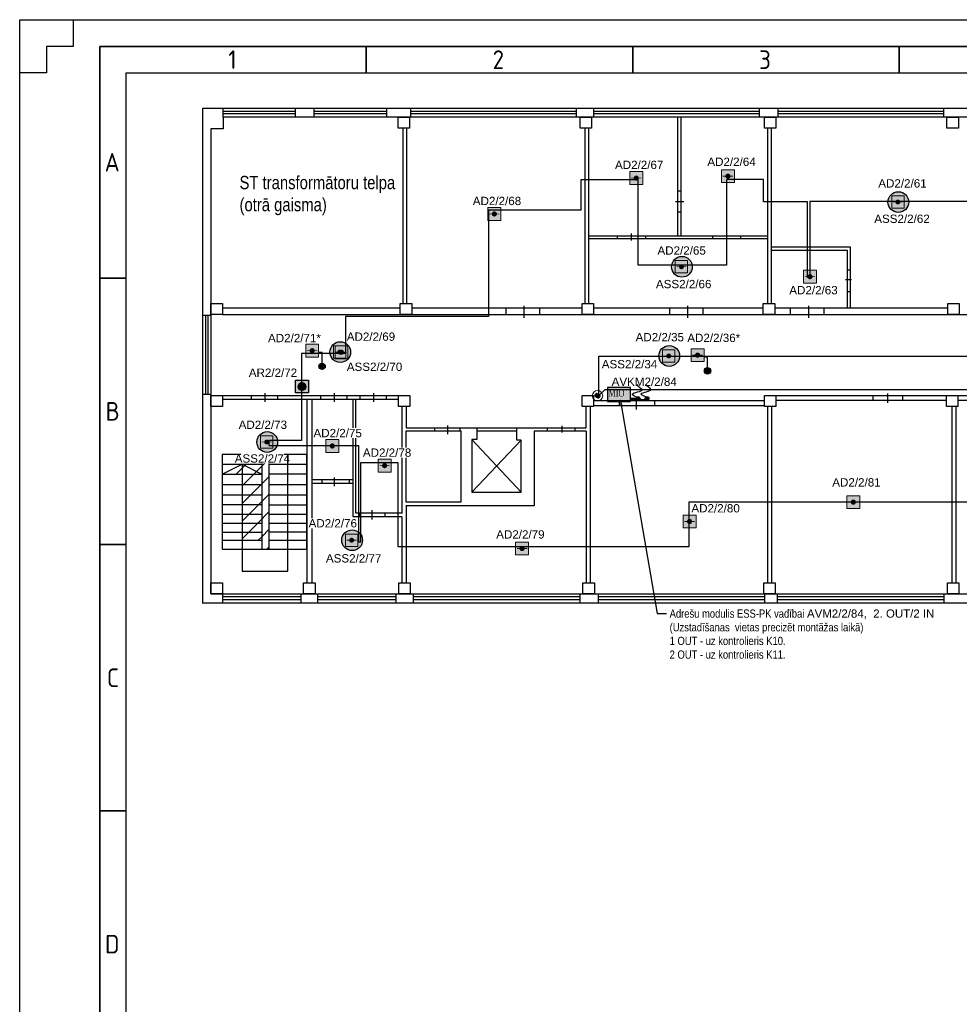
# Model space of a CAD drawing. Header units: millimetres. Extents: x -197461 to 862495, y -970068 to 63888.
# Tile 100 of 205: x -115221 to -91308, y -483084 to -458014. Entities that reach past the tile are written whole.
import ezdxf
from ezdxf import colors
from ezdxf.entities.mleader import LeaderData, LeaderLine
from ezdxf.math import Vec2, Vec3

# ---------------------------------------------------------------- set-up
doc = ezdxf.new("R2010")
doc.units = ezdxf.units.MM
doc.linetypes.add('KL', pattern=[4, 2, -2])
doc.linetypes.add('PKP', pattern=[12, 6, -3, 0, -3])
doc.layers.get('0').update_dxf_attribs({"linetype": 'CONTINUOUS'})
doc.layers.add('EI60', color=7, linetype='PKP', true_color=0xe00000)
for name, color, linetype in [('PDF_Images', 7, 'CONTINUOUS'), ('Rasējuma lapa', 7, 'CONTINUOUS'), ('UAS', 240, 'CONTINUOUS')]:
    doc.layers.add(name, color=color, linetype=linetype)
doc.layers.add('S-STRS', color=7, linetype='CONTINUOUS', lineweight=9)
doc.styles.add('ARIAL', font='arialbd.ttf')
doc.styles.add('ISO', font='iso')
doc.styles.add('Karlis_times', font='times.ttf', dxfattribs={"height": 2.2})
doc.styles.add('S', font='simplex_.ttf', dxfattribs={"width": 0.8})
pattern_1 = [(45, (-599231.02, -940246.37), (-224.5064, 224.5064), [])]

# ---------------------------------------------------------------- blocks, each defined once
blk = doc.blocks.new('A3_L')
at = {"layer": 'Rasējuma lapa'}
for p, q in [((-420, 297), (0, 297)), ((-420, 0), (-420, 297)), ((-420, 287), (-420, 297)), ((-420, 297), (-410, 297)), ((-410, 297), (-410, 292)), ((-410, 292), (-415, 292)), ((-415, 292), (-415, 287)), ((-415, 287), (-420, 287))]:
    blk.add_line(p, q, dxfattribs=at)
at = {"layer": 'Rasējuma lapa', "lineweight": 35}
for p, q in [((-405, 292), (-5, 292)), ((-405, 5), (-405, 292)), ((-355, 287), (-355, 292)), ((-305, 287), (-305, 292)), ((-255, 287), (-255, 292)), ((-400, 248.5), (-405, 248.5)), ((-400, 198.5), (-405, 198.5)), ((-400, 148.5), (-405, 148.5))]:
    blk.add_line(p, q, dxfattribs=at)
at = {"layer": 'Rasējuma lapa', "lineweight": 30}
for p, q in [((-400, 287), (-10, 287)), ((-400, 10), (-400, 287))]:
    blk.add_line(p, q, dxfattribs=at)
at = {"layer": 'Rasējuma lapa', "style": 'ISO'}
for s, p in [('1', (-380.88, 287.75)), ('2', (-331.29, 287.75)), ('3', (-281.3, 287.75)), ('A', (-404.07, 268.5)), ('B', (-403.9, 221.75)), ('C', (-403.64, 171.75)), ('D', (-404, 121.75))]:
    blk.add_text(s, height=3.5, dxfattribs=at).set_placement(p)
blk = doc.blocks.new('*U1296')
at = {"layer": 'Rasējuma lapa'}
blk.add_blockref('A3_L', (0, 0), dxfattribs=at)
blk = doc.blocks.new('AD-proj')
at = {"lineweight": 5}
blk.add_lwpolyline([(-250, -250), (250, -250), (250, 250), (-250, 250)], close=True, dxfattribs=at)
at = {"const_width": 30}
blk.add_lwpolyline([(-200, 0), (200, 0)], dxfattribs=at)
at = {"const_width": 100}
blk.add_lwpolyline([(-50, 0, 1), (50, 0, 1)], format="xyb", close=True, dxfattribs=at)
blk = doc.blocks.new('AP')
blk.add_hatch(color=256).paths.add_polyline_path([(150, 0, 1), (-150, 0, 1)])
for p, q in [((-250, 250), (250, 250)), ((-250, -250), (-250, 250)), ((250, 250), (250, -250)), ((250, -250), (-250, -250))]:
    blk.add_line(p, q)
blk.add_circle((0, 0), 150)

msp = doc.modelspace()

# ---------------------------------------------------------------- hatches: boundary and pattern name
at = {"true_color": 0xffffff}
h = msp.add_hatch(color=7, dxfattribs=at)
h.dxf.hatch_style = 1
h.paths.add_polyline_path([(-107444.25327, -466842.05292, 1), (-107605.49842, -466842.05292, 1)])
h = msp.add_hatch(color=7, dxfattribs=at)
h.dxf.hatch_style = 1
h.paths.add_polyline_path([(-97635.05665, -466955.63348, 1), (-97796.3018, -466955.63348, 1)])
at = {"layer": 'PDF_Images', "true_color": 0xfeeab9}
h = msp.add_hatch(dxfattribs=at)
h.set_pattern_fill('ANSI31', color=254, scale=100)
h.set_pattern_definition(pattern_1)
h.paths.add_polyline_path([(-109560.17313, -469329.33224), (-109562.01876, -469329.33224), (-110065.31107, -469582.83813), (-109560.17313, -469582.83813)])
h.paths.add_polyline_path([(-109061.55602, -469583.92739), (-109063.6887, -469582.83813), (-109560.17313, -469582.83813), (-109560.17313, -469849.86449), (-109061.55602, -469849.86449)])
h.paths.add_polyline_path([(-109560.03583, -469329.33224), (-109560.17313, -469329.33224), (-109560.17313, -469582.83813), (-109063.6887, -469582.83813)])
h.paths.add_polyline_path([(-109061.55602, -469329.33224), (-109560.03583, -469329.33224), (-109063.6887, -469582.83813), (-109061.55602, -469582.83813)])
h.paths.add_polyline_path([(-108870.36971, -469085.97), (-109061.55602, -469085.97), (-109061.55602, -471496.91575), (-108870.36971, -471496.91575)])
h.paths.add_polyline_path([(-109061.55602, -469849.86449), (-109560.17313, -469849.86449), (-109560.17313, -470108.44068), (-109061.55602, -470108.44068)])
h.paths.add_polyline_path([(-109061.55602, -470108.44068), (-109560.17313, -470108.44068), (-109560.17313, -470361.57272), (-109061.55602, -470361.57272)])
h.paths.add_polyline_path([(-109061.55602, -470361.57272), (-109560.17313, -470361.57272), (-109560.17313, -470603.37049), (-109061.55602, -470603.37049)])
h.paths.add_polyline_path([(-109061.55602, -470603.37049), (-109560.17313, -470603.37049), (-109560.17313, -470832.36096), (-109061.55602, -470832.36096)])
h = msp.add_hatch(dxfattribs=at)
h.set_pattern_fill('ANSI31', color=254, scale=100)
h.set_pattern_definition(pattern_1)
h.paths.add_polyline_path([(-109061.55602, -470832.36096), (-109560.17313, -470832.36096), (-109560.17313, -471060.32334), (-109061.55602, -471060.32334)])
h.paths.add_polyline_path([(-109061.55602, -471060.32334), (-109560.17313, -471060.32334), (-109560.17313, -471266.57618), (-109061.55602, -471266.57618)])
at = {"layer": 'S-STRS', "true_color": 0xffffff}
h = msp.add_hatch(dxfattribs=at)
h.set_pattern_fill('ANGLE', scale=0.5625)
h.set_pattern_definition([(0, (4412046.4263, 5540110.31), (0, 3.9290625), [2.8575, -1.0715625]), (90, (4412046.4263, 5540110.31), (-3.9290625, 2e-16), [2.8575, -1.0715625])])
h.paths.add_polyline_path([(-100263.43478, -467375.79422), (-100263.37268, -467731.61453), (-99680.07389, -467731.61454), (-99680.13599, -467375.73211)])
at = {"layer": 'UAS', "lineweight": 50, "true_color": 0xffffff}
h = msp.add_hatch(color=7, dxfattribs=at)
h.dxf.hatch_style = 1
h.paths.add_polyline_path([(-99562.42358, -462046.63749), (-99496.95264, -462046.63749, 1)], flags=16)
h.paths.add_polyline_path([(-99366.01076, -462210.31483), (-99366.01076, -461882.96014), (-99693.36546, -461882.96014), (-99693.36546, -462210.31483)])
h = msp.add_hatch(color=7, dxfattribs=at)
h.dxf.hatch_style = 1
h.paths.add_polyline_path([(-97229.19952, -461997.72009), (-97163.72858, -461997.72009, 1)], flags=16)
h.paths.add_polyline_path([(-97032.7867, -462161.39744), (-97032.7867, -461834.04274), (-97360.1414, -461834.04274), (-97360.1414, -462161.39744)])
at = {"layer": 'UAS', "lineweight": 50, "true_color": 0xc7c8ca}
h = msp.add_hatch(color=9, dxfattribs=at)
h.dxf.hatch_style = 1
h.paths.add_polyline_path([(-92839.79545, -462656.45756, -1), (-92902.88239, -462656.45756, -1)], flags=0)
h.paths.add_polyline_path([(-93029.05625, -462498.74022), (-93029.05625, -462814.17489), (-92713.62159, -462814.17489), (-92713.62159, -462498.74022)], flags=16)
h.paths.add_polyline_path([(-92594.75774, -462657.17473, 1), (-93122.80505, -462657.17473, 1)])
h.paths.add_polyline_path([(-92713.62159, -462814.17489), (-93029.05625, -462814.17489), (-93029.05625, -462498.74022), (-92713.62159, -462498.74022)], flags=16)
at = {"layer": 'UAS', "lineweight": 50, "true_color": 0xffffff}
h = msp.add_hatch(color=7, dxfattribs=at)
h.dxf.hatch_style = 1
h.paths.add_polyline_path([(-92882.37663, -462665.80095), (-92808.72182, -462665.80095, 1)], flags=16)
h.paths.add_polyline_path([(-92661.41221, -462849.93797), (-92661.41221, -462481.66393), (-93029.68624, -462481.66393), (-93029.68624, -462849.93797)])
h = msp.add_hatch(color=7, dxfattribs=at)
h.dxf.hatch_style = 1
h.paths.add_polyline_path([(-103173.57176, -462960.17062), (-103108.10082, -462960.17062, 1)], flags=16)
h.paths.add_polyline_path([(-102977.15895, -463123.84796), (-102977.15895, -462796.49327), (-103304.51364, -462796.49327), (-103304.51364, -463123.84796)])
at = {"layer": 'UAS', "lineweight": 50, "true_color": 0xc7c8ca}
h = msp.add_hatch(color=9, dxfattribs=at)
h.dxf.hatch_style = 1
h.paths.add_polyline_path([(-98347.47201, -464304.62505, -1), (-98410.55895, -464304.62505, -1)], flags=0)
h.paths.add_polyline_path([(-98536.73281, -464146.90771), (-98536.73281, -464462.34238), (-98221.29815, -464462.34238), (-98221.29815, -464146.90771)], flags=16)
h.paths.add_polyline_path([(-98102.4343, -464305.34222, 1), (-98630.48161, -464305.34222, 1)])
h.paths.add_polyline_path([(-98221.29815, -464462.34238), (-98536.73281, -464462.34238), (-98536.73281, -464146.90771), (-98221.29815, -464146.90771)], flags=16)
at = {"layer": 'UAS', "lineweight": 50, "true_color": 0xffffff}
h = msp.add_hatch(color=7, dxfattribs=at)
h.dxf.hatch_style = 1
h.paths.add_polyline_path([(-98390.05319, -464313.96844), (-98316.39838, -464313.96844, 1)], flags=16)
h.paths.add_polyline_path([(-98169.08877, -464498.10546), (-98169.08877, -464129.83142), (-98537.3628, -464129.83142), (-98537.3628, -464498.10546)])
h = msp.add_hatch(color=7, dxfattribs=at)
h.dxf.hatch_style = 1
h.paths.add_polyline_path([(-95140.71082, -464557.65568), (-95075.23988, -464557.65568, 1)], flags=16)
h.paths.add_polyline_path([(-94944.298, -464721.33303), (-94944.298, -464393.97833), (-95271.6527, -464393.97833), (-95271.6527, -464721.33303)])
h = msp.add_hatch(color=7, dxfattribs=at)
h.dxf.hatch_style = 1
h.paths.add_polyline_path([(-107809.70038, -466440.89947), (-107744.22944, -466440.89947, 1)], flags=16)
h.paths.add_polyline_path([(-107613.28756, -466604.57682), (-107613.28756, -466277.22213), (-107940.64226, -466277.22213), (-107940.64226, -466604.57682)])
h = msp.add_hatch(color=7, dxfattribs=at)
h.dxf.hatch_style = 1
h.paths.add_polyline_path([(-107042.73125, -466476.94562, -1), (-107105.81819, -466476.94562, -1)], flags=0)
h.paths.add_polyline_path([(-107231.99205, -466319.22829), (-107231.99205, -466634.66295), (-106916.55739, -466634.66295), (-106916.55739, -466319.22829)], flags=16)
h.paths.add_polyline_path([(-106797.69355, -466477.6628, 1), (-107325.74086, -466477.6628, 1)])
h.paths.add_polyline_path([(-106916.55739, -466634.66295), (-107231.99205, -466634.66295), (-107231.99205, -466319.22829), (-106916.55739, -466319.22829)], flags=16)
h = msp.add_hatch(color=7, dxfattribs=at)
h.dxf.hatch_style = 1
h.paths.add_polyline_path([(-107085.31243, -466486.28901), (-107011.65763, -466486.28901, 1)], flags=16)
h.paths.add_polyline_path([(-106864.34801, -466670.42603), (-106864.34801, -466302.152), (-107232.62205, -466302.152), (-107232.62205, -466670.42603)])
h = msp.add_hatch(color=7, dxfattribs=at)
h.dxf.hatch_style = 1
h.paths.add_polyline_path([(-107064.96797, -466482.22936), (-106999.49703, -466482.22936, 1)], flags=16)
h.paths.add_polyline_path([(-106868.55515, -466645.9067), (-106868.55515, -466318.55201), (-107195.90985, -466318.55201), (-107195.90985, -466645.9067)])
h = msp.add_hatch(color=7, dxfattribs=at)
h.dxf.hatch_style = 1
h.paths.add_polyline_path([(-98670.49324, -466576.18152, -1), (-98733.58017, -466576.18152, -1)], flags=0)
h.paths.add_polyline_path([(-98859.75404, -466418.46419), (-98859.75404, -466733.89885), (-98544.31937, -466733.89885), (-98544.31937, -466418.46419)], flags=16)
h.paths.add_polyline_path([(-98425.45553, -466576.8987, 1), (-98953.50284, -466576.8987, 1)])
h.paths.add_polyline_path([(-98544.31937, -466733.89885), (-98859.75404, -466733.89885), (-98859.75404, -466418.46419), (-98544.31937, -466418.46419)], flags=16)
h = msp.add_hatch(color=7, dxfattribs=at)
h.dxf.hatch_style = 1
h.paths.add_polyline_path([(-98713.07442, -466585.52491), (-98639.41961, -466585.52491, 1)], flags=16)
h.paths.add_polyline_path([(-98492.11, -466769.66193), (-98492.11, -466401.3879), (-98860.38403, -466401.3879), (-98860.38403, -466769.66193)])
h = msp.add_hatch(color=7, dxfattribs=at)
h.dxf.hatch_style = 1
h.paths.add_polyline_path([(-98000.50376, -466554.48003), (-97935.03282, -466554.48003, 1)], flags=16)
h.paths.add_polyline_path([(-97804.09094, -466718.15738), (-97804.09094, -466390.80268), (-98131.44564, -466390.80268), (-98131.44564, -466718.15738)])
h = msp.add_hatch(color=7, dxfattribs=at)
h.dxf.hatch_style = 1
h.paths.add_polyline_path([(-107871.29698, -467517.99071), (-107871.29698, -467190.63601), (-108198.65168, -467190.63601), (-108198.65168, -467517.99071)])
h.paths.add_polyline_path([(-108133.18074, -467354.31336, -1), (-107936.76792, -467354.31336, -1)], flags=16)
at = {"layer": 'UAS'}
h = msp.add_hatch(color=1, dxfattribs=at)
h.paths.add_polyline_path([(-100515.00498, -467588.54244), (-100544.17053, -467529.38564, 0.2855923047), (-100580.9607, -467588.54244, 0.5262828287), (-100491.33822, -467650.10574)])
h.paths.add_polyline_path([(-100515.61629, -467587.30252), (-100515.5044, -467587.24334), (-100491.33822, -467650.10574, 0.3103731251), (-100449.04927, -467588.54244, 0.5557031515), (-100544.17053, -467529.38564)])
h = msp.add_hatch(color=1, dxfattribs=at)
h.dxf.hatch_style = 1
h.paths.add_polyline_path([(-99530.34849, -467664.23317, 1), (-99432.11732, -467664.23317, 1)])
h = msp.add_hatch(color=1, dxfattribs=at)
h.dxf.hatch_style = 1
h.paths.add_polyline_path([(-99302.58569, -467657.72806, 1), (-99204.35453, -467657.72806, 1)])
at = {"layer": 'UAS', "lineweight": 50, "true_color": 0xffffff}
h = msp.add_hatch(color=7, dxfattribs=at)
h.dxf.hatch_style = 1
h.paths.add_polyline_path([(-108902.11768, -468766.84991, -1), (-108965.20461, -468766.84991, -1)], flags=0)
h.paths.add_polyline_path([(-109091.37848, -468609.13257), (-109091.37848, -468924.56724), (-108775.94381, -468924.56724), (-108775.94381, -468609.13257)], flags=16)
h.paths.add_polyline_path([(-108657.07997, -468767.56708, 1), (-109185.12728, -468767.56708, 1)])
h.paths.add_polyline_path([(-108775.94381, -468924.56724), (-109091.37848, -468924.56724), (-109091.37848, -468609.13257), (-108775.94381, -468609.13257)], flags=16)
h = msp.add_hatch(color=7, dxfattribs=at)
h.dxf.hatch_style = 1
h.paths.add_polyline_path([(-108944.69886, -468776.1933), (-108871.04405, -468776.1933, 1)], flags=16)
h.paths.add_polyline_path([(-108723.73444, -468960.33032), (-108723.73444, -468592.05628), (-109092.00847, -468592.05628), (-109092.00847, -468960.33032)])
h = msp.add_hatch(color=7, dxfattribs=at)
h.dxf.hatch_style = 1
h.paths.add_polyline_path([(-107298.38982, -468868.22751), (-107232.91888, -468868.22751, 1)], flags=16)
h.paths.add_polyline_path([(-107101.977, -469031.90486), (-107101.977, -468704.55017), (-107429.3317, -468704.55017), (-107429.3317, -469031.90486)])
h = msp.add_hatch(color=7, dxfattribs=at)
h.dxf.hatch_style = 1
h.paths.add_polyline_path([(-105965.17438, -469367.84002), (-105899.70344, -469367.84002, 1)], flags=16)
h.paths.add_polyline_path([(-105768.76156, -469531.51737), (-105768.76156, -469204.16267), (-106096.11625, -469204.16267), (-106096.11625, -469531.51737)])
h = msp.add_hatch(color=7, dxfattribs=at)
h.dxf.hatch_style = 1
h.paths.add_polyline_path([(-94038.2841, -470297.26448), (-93972.81316, -470297.26448, 1)], flags=16)
h.paths.add_polyline_path([(-93841.87128, -470460.94183), (-93841.87128, -470133.58713), (-94169.22598, -470133.58713), (-94169.22598, -470460.94183)])
h = msp.add_hatch(color=7, dxfattribs=at)
h.dxf.hatch_style = 1
h.paths.add_polyline_path([(-98205.26329, -470790.70241), (-98139.79235, -470790.70241, 1)], flags=16)
h.paths.add_polyline_path([(-98008.85047, -470954.37976), (-98008.85047, -470627.02506), (-98336.20517, -470627.02506), (-98336.20517, -470954.37976)])
at = {"layer": 'UAS', "lineweight": 50, "true_color": 0xc7c8ca}
h = msp.add_hatch(color=9, dxfattribs=at)
h.dxf.hatch_style = 1
h.paths.add_polyline_path([(-106741.09844, -471267.21727, -1), (-106804.18537, -471267.21727, -1)], flags=0)
h.paths.add_polyline_path([(-106930.35924, -471109.49994), (-106930.35924, -471424.93461), (-106614.92457, -471424.93461), (-106614.92457, -471109.49994)], flags=16)
h.paths.add_polyline_path([(-106496.06073, -471267.93445, 1), (-107024.10804, -471267.93445, 1)])
h.paths.add_polyline_path([(-106614.92457, -471424.93461), (-106930.35924, -471424.93461), (-106930.35924, -471109.49994), (-106614.92457, -471109.49994)], flags=16)
at = {"layer": 'UAS', "lineweight": 50, "true_color": 0xffffff}
h = msp.add_hatch(color=7, dxfattribs=at)
h.dxf.hatch_style = 1
h.paths.add_polyline_path([(-106783.67962, -471276.56067), (-106710.02481, -471276.56067, 1)], flags=16)
h.paths.add_polyline_path([(-106562.7152, -471460.69768), (-106562.7152, -471092.42365), (-106930.98923, -471092.42365), (-106930.98923, -471460.69768)])
h = msp.add_hatch(color=7, dxfattribs=at)
h.dxf.hatch_style = 1
h.paths.add_polyline_path([(-102468.75802, -471479.29437), (-102403.28708, -471479.29437, 1)], flags=16)
h.paths.add_polyline_path([(-102272.3452, -471642.97172), (-102272.3452, -471315.61702), (-102599.6999, -471315.61702), (-102599.6999, -471642.97172)])

# ---------------------------------------------------------------- linework, layer by layer
at = {"color": 1}
for p, q in [((-107584.07105, -466895.86675), (-107465.68064, -466788.2391)), ((-107578.68967, -466782.85772), (-107471.06202, -466901.24813)), ((-97774.87443, -467009.4473), (-97656.48402, -466901.81965)), ((-97769.49305, -466896.43827), (-97661.8654, -467014.82868))]:
    msp.add_line(p, q, dxfattribs=at)
for points in [[(-107526.47318, -466761.19196), (-107526.47318, -466491.36082), (-107612.02683, -466491.36082)], [(-97717.27656, -466874.77252), (-97717.27656, -466604.94137), (-97802.83021, -466604.94137)]]:
    msp.add_lwpolyline(points, dxfattribs=at)
for centre in [(-107524.87585, -466842.05292), (-97715.67922, -466955.63348)]:
    msp.add_circle(centre, 80.62258, dxfattribs=at)
at = {"layer": 'PDF_Images', "color": 7}
for p, q in [((-110045.65875, -460494.60713), (-110045.65875, -460269.76454)), ((-108200.70614, -460494.60713), (-108200.70614, -460269.76454)), ((-107725.18366, -460494.60713), (-107725.18366, -460269.76454)), ((-105880.23106, -460494.60713), (-105880.23106, -460269.76454)), ((-105265.46441, -460494.60713), (-105265.46441, -460269.76454)), ((-101047.57482, -460494.60713), (-101047.57482, -460269.76454)), ((-100613.11289, -460494.60713), (-100613.11289, -460269.76454)), ((-96395.2233, -460494.60713), (-96395.2233, -460269.76454)), ((-95915.64247, -460494.60713), (-95915.64247, -460269.76454)), ((-91697.75288, -460494.60713), (-91697.75288, -460269.76454)), ((-110046.17138, -460338.98923), (-108201.58189, -460338.98923)), ((-110046.17138, -460405.57667), (-108201.58189, -460405.57667)), ((-107725.6963, -460338.98923), (-105881.10681, -460338.98923)), ((-107725.6963, -460405.57667), (-105881.10681, -460405.57667)), ((-105265.97705, -460338.98923), (-101047.70061, -460338.98923)), ((-105265.97705, -460405.57667), (-101046.67771, -460405.57667)), ((-100613.62552, -460338.98923), (-96395.34909, -460338.98923)), ((-100613.62552, -460405.57667), (-96394.32619, -460405.57667)), ((-98471.39988, -463514.58629), (-98471.39988, -460495.72156)), ((-98390.10707, -463514.58629), (-98390.10707, -460495.72156)), ((-95916.1551, -460338.98923), (-91697.87867, -460338.98923)), ((-95916.1551, -460405.57667), (-91696.85577, -460405.57667)), ((-105461.11492, -465237.1577), (-105461.11492, -460774.71813)), ((-105371.40399, -465237.1577), (-105371.40399, -460774.71813)), ((-100828.33129, -465237.1577), (-100828.33129, -460774.71813)), ((-100738.62037, -465237.1577), (-100738.62037, -460774.71813)), ((-96178.02794, -465237.1577), (-96178.02794, -460774.71813)), ((-96088.31701, -465237.1577), (-96088.31701, -460774.71813)), ((-98470.82079, -462368.38138), (-98390.87127, -462368.38138)), ((-98533.08444, -462639.98228), (-98322.26852, -462639.98228)), ((-98470.82079, -462909.71395), (-98390.87127, -462909.71395)), ((-100738.96925, -463514.95303), (-96178.72094, -463514.95303)), ((-100013.29569, -463515.43862), (-100013.29569, -463589.39837)), ((-99657.28572, -463458.75508), (-99657.28572, -463634.20617)), ((-99297.49271, -463515.43862), (-99297.49271, -463589.39837)), ((-97588.62066, -463515.43862), (-97588.62066, -463589.39837)), ((-97232.61069, -463458.75508), (-97232.61069, -463634.20617)), ((-96872.81768, -463515.43862), (-96872.81768, -463589.39837)), ((-100738.96925, -463589.36383), (-96178.72094, -463589.36383)), ((-96091.22194, -463795.82188), (-94084.66626, -463795.82188)), ((-94084.66626, -463795.82188), (-94084.66626, -465351.18918)), ((-94156.50857, -463887.04767), (-96090.98223, -463887.04767)), ((-94156.50857, -465351.18918), (-94156.50857, -463887.04767)), ((-94156.5418, -464383.21992), (-94085.04124, -464383.21992)), ((-94203.91771, -464629.97218), (-94052.77142, -464629.97218)), ((-94156.5418, -464933.86717), (-94085.04124, -464933.86717)), ((-102386.37745, -465295.57537), (-102386.37745, -465602.05071)), ((-98222.07946, -465295.57537), (-98222.07946, -465602.05071)), ((-95145.69729, -465295.57537), (-95145.69729, -465602.05071)), ((-110556.28715, -465536.64373), (-110353.31737, -465536.64373)), ((-110496.1927, -465536.87739), (-110496.1927, -467546.16409)), ((-110435.89177, -465536.87739), (-110435.89177, -467546.16409)), ((-110062.7323, -465517.01473), (-81847.99665, -465517.01473)), ((-110061.80909, -465350.1865), (-105536.43649, -465350.1865)), ((-105243.54694, -465350.1865), (-100902.63472, -465350.1865)), ((-102840.56866, -465517.27175), (-102840.56866, -465350.7686)), ((-101987.28013, -465517.27175), (-101987.28013, -465350.7686)), ((-100613.40955, -465350.1865), (-96297.47399, -465350.1865)), ((-98676.27067, -465517.27175), (-98676.27067, -465350.7686)), ((-97822.98214, -465517.27175), (-97822.98214, -465350.7686)), ((-96006.58751, -465350.1865), (-91596.53143, -465350.1865)), ((-95599.8885, -465517.27175), (-95599.8885, -465350.7686)), ((-94746.59997, -465517.27175), (-94746.59997, -465350.7686)), ((-110556.28715, -467545.94161), (-110353.31737, -467545.94161)), ((-108980.40799, -467521.23621), (-108980.40799, -467748.10855)), ((-107220.03522, -467521.23621), (-107220.03522, -467748.10855)), ((-106219.43566, -467521.23621), (-106219.43566, -467748.10855)), ((-93135.19955, -467535.11935), (-93135.19955, -467773.40925)), ((-110063.03134, -467586.79557), (-105554.30511, -467586.79557)), ((-110062.81299, -467673.19183), (-105581.32993, -467673.19183)), ((-109328.62639, -467586.61881), (-109328.62639, -467673.65711)), ((-108655.53815, -467586.61881), (-108655.53815, -467673.65711)), ((-107915.10264, -467673.0618), (-107915.10264, -472357.10226)), ((-107782.85972, -467673.0618), (-107782.85972, -472357.10226)), ((-107568.25363, -467586.61881), (-107568.25363, -467673.65711)), ((-106895.16539, -467586.61881), (-106895.16539, -467673.65711)), ((-106738.3928, -467672.71765), (-106738.3928, -470661.53036)), ((-106665.7222, -470580.33545), (-106665.7222, -467672.11522)), ((-106567.65406, -467586.61881), (-106567.65406, -467673.65711)), ((-105894.56582, -467586.61881), (-105894.56582, -467673.65711)), ((-100620.22806, -467707.87326), (-96264.70815, -467707.87326)), ((-99966.16423, -467709.08826), (-99966.16423, -467834.27623)), ((-99535.20529, -467657.10422), (-99535.20529, -467935.5583)), ((-99066.2094, -467709.08826), (-99066.2094, -467834.27623)), ((-95976.47027, -467586.7397), (-86593.36273, -467586.7397)), ((-95976.27329, -467705.79678), (-91638.28973, -467705.79678)), ((-93509.53143, -467586.37398), (-93509.53143, -467705.96846)), ((-92755.46603, -467586.37398), (-92755.46603, -467705.96846)), ((-91346.57734, -467705.79678), (-86879.93217, -467705.79678)), ((-105494.66586, -467876.06328), (-105494.66586, -470590.73435)), ((-105388.78371, -467867.22048), (-105388.78371, -468409.03559)), ((-100805.60453, -468409.03559), (-100805.60453, -467866.94213)), ((-100691.61538, -472357.26473), (-100691.61538, -467866.99286)), ((-100620.22806, -467833.97044), (-96264.70815, -467833.97044)), ((-96187.19907, -467866.79476), (-96187.19907, -472356.65418)), ((-96086.16511, -467866.79476), (-96086.16511, -472356.65418)), ((-91497.89045, -467866.79476), (-91497.89045, -472356.65418)), ((-91396.85648, -467866.79476), (-91396.85648, -472356.65418)), ((-105388.78371, -468409.03559), (-100805.60453, -468409.03559)), ((-104658.37541, -468480.23314), (-104658.37541, -468409.28347)), ((-104336.50543, -468343.06073), (-104336.50543, -468563.94136)), ((-104007.92375, -468480.23314), (-104007.92375, -468409.28347)), ((-102567.03104, -468490.25184), (-103587.93185, -468490.25184)), ((-103587.49042, -468410.25974), (-103587.49042, -468705.2657)), ((-102566.61334, -468723.01328), (-102566.61334, -468412.73648)), ((-100807.71914, -468490.07304), (-102126.63822, -468490.07304)), ((-102126.63822, -468490.07304), (-102126.63822, -470395.41909)), ((-101791.85034, -468489.45741), (-101791.85034, -468409.57198)), ((-101412.93324, -468523.43584), (-101412.93324, -468351.62569)), ((-101080.4451, -468489.45741), (-101080.4451, -468409.57198)), ((-100807.72457, -468489.84135), (-100807.72457, -472356.03449)), ((-103715.38307, -470047.21814), (-102456.34247, -468724.27806)), ((-103715.34984, -468705.28094), (-102454.80695, -470047.27503)), ((-103587.49042, -468705.2657), (-103715.25491, -468705.2657)), ((-103715.25491, -468705.2657), (-103715.25491, -470047.11757)), ((-102456.00784, -468723.01328), (-102566.61334, -468723.01328)), ((-102456.00784, -470047.11757), (-102456.00784, -468723.01328)), ((-108395.12965, -472059.38895), (-108395.12965, -469085.57482)), ((-110067.95832, -469329.33224), (-109061.53704, -469329.33224)), ((-110067.74947, -469584.06634), (-109561.0204, -469328.82938)), ((-109561.0204, -469328.82938), (-109061.2024, -469584.108)), ((-109560.17313, -469328.67293), (-109560.17313, -472059.38895)), ((-108870.29851, -469327.63165), (-107915.28064, -469327.63165)), ((-110067.95832, -469582.83813), (-109061.53704, -469582.83813)), ((-108870.29851, -469578.69636), (-107915.28064, -469578.69636)), ((-107781.58369, -469725.28832), (-106738.37144, -469725.28832)), ((-107781.58369, -469813.8982), (-106738.37144, -469813.8982)), ((-107531.81153, -469725.82752), (-107531.81153, -469814.23321)), ((-107530.95795, -469724.69199), (-107530.95795, -469813.09768)), ((-107216.40644, -469668.8128), (-107216.40644, -469887.26443)), ((-107215.55286, -469667.67727), (-107215.55286, -469886.1289)), ((-106838.81838, -469725.82752), (-106838.81838, -469814.23321)), ((-106837.9648, -469724.69199), (-106837.9648, -469813.09768)), ((-110067.95832, -469849.86449), (-109061.53704, -469849.86449)), ((-108870.29851, -469847.63156), (-107915.28064, -469847.63156)), ((-103715.25491, -470047.11757), (-102456.00784, -470047.11757)), ((-110067.95832, -470108.44068), (-109061.53704, -470108.44068)), ((-108870.29851, -470111.81952), (-107915.28064, -470111.81952)), ((-110067.95832, -470361.57272), (-109061.53704, -470361.57272)), ((-108870.29851, -470370.5034), (-107915.28064, -470370.5034)), ((-106257.33259, -470500.70478), (-106257.33259, -470736.08315)), ((-106256.47901, -470499.56925), (-106256.47901, -470734.94762)), ((-102126.63822, -470395.41909), (-105393.54456, -470395.41909)), ((-105383.31744, -470387.37809), (-105383.31744, -472354.30332)), ((-110067.95832, -470603.37049), (-109061.53704, -470603.37049)), ((-108870.29851, -470604.41991), (-107915.28064, -470604.41991)), ((-106739.24638, -470662.66589), (-105495.1576, -470662.66589)), ((-106738.3928, -470661.53036), (-105494.30402, -470661.53036)), ((-105498.14559, -470581.47098), (-106666.57578, -470581.47098)), ((-105497.29201, -470580.33545), (-106665.7222, -470580.33545)), ((-106564.68981, -470662.46677), (-106564.82271, -470662.46677)), ((-106564.68981, -470581.58679), (-106564.68981, -470662.46677)), ((-106563.83623, -470661.33124), (-106563.96913, -470661.33124)), ((-106563.83623, -470580.45126), (-106563.83623, -470661.33124)), ((-105931.57276, -470581.58679), (-105931.57276, -470662.46677)), ((-105930.71919, -470580.45126), (-105930.71919, -470661.33124)), ((-105491.75856, -470672.27568), (-105491.75856, -472366.02226)), ((-110067.95832, -470832.36096), (-109061.53704, -470832.36096)), ((-110067.95832, -471060.32334), (-109061.53704, -471060.32334)), ((-108870.29851, -470833.81266), (-107915.28064, -470833.81266)), ((-108870.29851, -471053.19586), (-107915.28064, -471053.19586)), ((-110067.95832, -471266.57618), (-109061.53704, -471266.57618)), ((-108870.29851, -471265.05133), (-107915.28064, -471265.05133)), ((-109560.17313, -472059.38895), (-108395.12965, -472059.38895)), ((-110063.27104, -472636.7043), (-110063.27104, -472873.12294)), ((-110062.81299, -472697.07247), (-108069.48374, -472697.07247)), ((-110062.81299, -472781.05599), (-108069.48374, -472781.05599)), ((-108069.48612, -472639.81292), (-108069.48612, -472873.12294)), ((-107645.7183, -472636.7043), (-107645.7183, -472873.12294)), ((-107645.26025, -472697.07247), (-105651.931, -472697.07247)), ((-107645.26025, -472781.05599), (-105651.931, -472781.05599)), ((-105650.35987, -472636.7043), (-105650.35987, -472873.12294)), ((-105206.59696, -472636.7043), (-105206.59696, -472873.12294)), ((-105206.13891, -472697.07247), (-100969.1727, -472697.07247)), ((-105206.13891, -472781.05599), (-100968.83094, -472781.05599)), ((-100968.69566, -472636.7043), (-100968.69566, -472873.12294)), ((-100501.80252, -472636.7043), (-100501.80252, -472873.12294)), ((-100501.34447, -472697.07247), (-96264.37826, -472697.07247)), ((-100501.34447, -472781.05599), (-96264.0365, -472781.05599)), ((-96263.90122, -472636.7043), (-96263.90122, -472873.12294)), ((-95939.49656, -472636.7043), (-95939.49656, -472873.12294)), ((-95939.03851, -472697.07247), (-91702.0723, -472697.07247)), ((-95939.03851, -472781.05599), (-91701.73054, -472781.05599)), ((-91701.59526, -472636.7043), (-91701.59526, -472873.12294)), ((-86823.3597, -472873.17272), (-110556.99677, -472873.17272))]:
    msp.add_line(p, q, dxfattribs=at)
for points in [[(-110556.7808, -472881.311), (-110556.7808, -460269.8834), (-81604.7685, -460269.8834), (-81604.7685, -473395.74588), (-70851.51781, -480139.26582), (-70851.51781, -480139.26582)], [(-70747.85495, -480565.57198), (-70747.85495, -480565.57198), (-81834.83667, -473548.40551), (-81834.83667, -460494.5797), (-110046.64367, -460494.5797), (-110046.64367, -460792.58863), (-110352.85458, -460792.58863), (-110352.85458, -472636.73477), (-86938.98949, -472636.73477), (-86938.98949, -472386.31312), (-86368.11237, -472386.31312), (-86368.11237, -474815.55908), (-83215.19112, -474815.55908), (-81095.73705, -476371.12209), (-71395.35632, -482681.39341)]]:
    msp.add_lwpolyline(points, dxfattribs=at)
for points in [[(-105588.34067, -460494.86212), (-105298.49607, -460494.86212), (-105298.49607, -460774.79737), (-105588.34067, -460774.79737)], [(-100959.72694, -460494.86212), (-100669.88234, -460494.86212), (-100669.88234, -460774.79737), (-100959.72694, -460774.79737)], [(-96265.35369, -460494.86212), (-95975.50909, -460494.86212), (-95975.50909, -460774.79737), (-96265.35369, -460774.79737)], [(-91621.23991, -460494.86212), (-91331.39531, -460494.86212), (-91331.39531, -460774.79737), (-91621.23991, -460774.79737)], [(-110352.58165, -465237.0876), (-110062.73705, -465237.0876), (-110062.73705, -465517.02286), (-110352.58165, -465517.02286)], [(-105533.88282, -465237.0876), (-105244.03822, -465237.0876), (-105244.03822, -465517.02286), (-105533.88282, -465517.02286)], [(-100903.46063, -465237.0876), (-100613.61603, -465237.0876), (-100613.61603, -465517.02286), (-100903.46063, -465517.02286)], [(-96296.07137, -465237.0876), (-96006.22677, -465237.0876), (-96006.22677, -465517.02286), (-96296.07137, -465517.02286)], [(-91598.63418, -465237.0876), (-91308.78958, -465237.0876), (-91308.78958, -465517.02286), (-91598.63418, -465517.02286)], [(-110352.58165, -467586.82605), (-110062.73705, -467586.82605), (-110062.73705, -467866.7613), (-110352.58165, -467866.7613)], [(-105581.67168, -467586.82605), (-105291.82708, -467586.82605), (-105291.82708, -467866.7613), (-105581.67168, -467866.7613)], [(-100909.92789, -467586.82605), (-100620.08329, -467586.82605), (-100620.08329, -467866.7613), (-100909.92789, -467866.7613)], [(-96265.82835, -467586.82605), (-95975.98375, -467586.82605), (-95975.98375, -467866.7613), (-96265.82835, -467866.7613)], [(-91637.79608, -467586.82605), (-91347.95148, -467586.82605), (-91347.95148, -467866.7613), (-91637.79608, -467866.7613)], [(-105385.68892, -468480.30628), (-103992.74409, -468480.30628), (-103992.74409, -470295.94529), (-105385.68892, -470295.94529)], [(-107915.1501, -469085.66219), (-110068.21464, -469085.66219), (-110068.21464, -471497.11689), (-107915.1501, -471497.11689)], [(-109061.55602, -471496.91575), (-108870.36971, -471496.91575), (-108870.36971, -469085.97), (-109061.55602, -469085.97)], [(-110352.58165, -472356.80765), (-110062.73705, -472356.80765), (-110062.73705, -472636.7429), (-110352.58165, -472636.7429)], [(-107994.49918, -472356.80765), (-107704.65458, -472356.80765), (-107704.65458, -472636.7429), (-107994.49918, -472636.7429)], [(-105570.68328, -472356.80765), (-105280.83868, -472356.80765), (-105280.83868, -472636.7429), (-105570.68328, -472636.7429)], [(-100885.19805, -472356.80765), (-100595.35345, -472356.80765), (-100595.35345, -472636.7429), (-100885.19805, -472636.7429)], [(-96284.14551, -472356.80765), (-95994.30091, -472356.80765), (-95994.30091, -472636.7429), (-96284.14551, -472636.7429)], [(-91608.03958, -472356.80765), (-91318.19498, -472356.80765), (-91318.19498, -472636.7429), (-91608.03958, -472636.7429)]]:
    msp.add_lwpolyline(points, close=True, dxfattribs=at)
at = {"layer": 'UAS', "color": 5}
for p, q in [((-99680.14432, -467685.37074), (-99290.9698, -467685.37074)), ((-99522.48965, -467661.98449), (-99677.9468, -467661.98449))]:
    msp.add_line(p, q, dxfattribs=at)
at = {"layer": 'UAS', "color": 1}
for points in [[(-90390.68827, -462644.03339), (-95109.64373, -462644.03339), (-95109.64373, -464574.03544), (-95168.26779, -464574.03544), (-95168.26779, -462649.75305), (-96291.98923, -462649.75305), (-96291.98923, -462081.66226), (-97234.4847, -462081.66226), (-97234.4847, -464266.78688), (-99483.90849, -464266.78688), (-99483.90849, -462094.21762), (-100939.9266, -462094.21762), (-100939.9266, -462860.74989), (-103292.04956, -462860.74989), (-103292.04956, -465572.91472), (-106930.79655, -465572.91472), (-106930.79655, -466517.15087), (-108050.00742, -466517.15087), (-108050.00742, -468726.94344), (-108882.25487, -468726.94344), (-108882.25487, -468852.95805), (-106599.87848, -468852.95805), (-106599.87848, -471310.2126), (-106541.7095, -471310.2126), (-106541.7095, -469288.32591), (-105600.86031, -469288.32591), (-105600.86031, -471427.34747), (-98181.37029, -471427.34747), (-98181.37029, -470290.82016), (-86963.4831, -470290.82016)], [(-100481.54805, -467593.74603), (-100481.54805, -466582.22041), (-86501.74504, -466582.22041), (-86501.74504, -464780.6106), (-85439.27102, -464780.6106), (-85439.27102, -462213.25097), (-82857.06872, -462213.25097), (-82857.06872, -465300.05087), (-84136.74621, -465300.05087), (-84136.74621, -472598.69014), (-82053.66484, -472598.69014), (-82053.66484, -473375.7034), (-82053.66484, -473629.17012), (-80461.04464, -474676.59074), (-80855.17765, -475284.27035), (-80760.13441, -475322.67036), (-80378.71666, -474736.80796), (-77456.72237, -476587.57778), (-76273.41319, -477357.43388)], [(-86963.4831, -467436.8889), (-100333.23454, -467436.8889), (-100469.62247, -467570.49738)]]:
    msp.add_lwpolyline(points, dxfattribs=at)
at = {"layer": 'UAS', "color": 1, "ltscale": 0.2}
msp.add_lwpolyline([(-99680.13599, -467375.73211), (-100263.43478, -467375.79422), (-100263.37268, -467731.61453), (-99680.07389, -467731.61454)], close=True, dxfattribs=at)
at = {"layer": 'UAS', "color": 1, "lineweight": 30}
for centre in [(-92858.7814, -462657.17473), (-98366.45796, -464305.34222), (-107061.7172, -466477.6628), (-98689.47919, -466576.8987), (-108921.10363, -468767.56708), (-106760.08439, -471267.93445)]:
    msp.add_circle(centre, 264.02365, dxfattribs=at)
at = {"layer": 'UAS', "color": 1, "linetype": 'ByBlock', "lineweight": 18, "ltscale": 50}
msp.add_circle((-100514.95297, -467588.51494), 132.47566, dxfattribs=at)
at = {"layer": 'UAS', "color": 1, "linetype": 'KL', "lineweight": 18, "ltscale": 50}
msp.add_circle((-100515.00498, -467588.54244), 65.95571, dxfattribs=at)
at = {"layer": 'UAS', "color": 1}
for centre in [(-99481.2329, -467664.23317), (-99253.47011, -467657.72806)]:
    msp.add_circle(centre, 49.11558, dxfattribs=at)

# ---------------------------------------------------------------- block references
at = {"layer": 'Rasējuma lapa', "xscale": 135.6730224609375, "yscale": 135.6730224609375, "zscale": 135.6730224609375}
msp.add_blockref('*U1296', (-58237.88142, -498308.76502), dxfattribs=at)
at = {"layer": 'UAS'}
for p, xscale, yscale, zscale in [((-99529.68811, -462046.63749), 0.6547093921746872, 0.6547093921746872, 0.6547093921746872), ((-97196.46405, -461997.72009), 0.6547093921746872, 0.6547093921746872, 0.6547093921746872), ((-92871.33892, -462656.45756), 0.6308693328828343, 0.6308693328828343, 0.6308693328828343), ((-103140.83629, -462960.17062), 0.6547093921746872, 0.6547093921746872, 0.6547093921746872), ((-98379.01548, -464304.62505), 0.6308693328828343, 0.6308693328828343, 0.6308693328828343), ((-95107.97535, -464557.65568), 0.6547093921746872, 0.6547093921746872, 0.6547093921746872), ((-107776.96491, -466440.89947), 0.6547093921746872, 0.6547093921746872, 0.6547093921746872), ((-107074.27472, -466476.94562), 0.6308693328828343, 0.6308693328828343, 0.6308693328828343), ((-107032.2325, -466482.22936), 0.6547093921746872, 0.6547093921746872, 0.6547093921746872), ((-98702.03671, -466576.18152), 0.6308693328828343, 0.6308693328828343, 0.6308693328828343), ((-97967.76829, -466554.48003), 0.6547093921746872, 0.6547093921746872, 0.6547093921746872), ((-108933.66115, -468766.84991), 0.6308693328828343, 0.6308693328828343, 0.6308693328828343), ((-107265.65435, -468868.22751), 0.6547093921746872, 0.6547093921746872, 0.6547093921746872), ((-105932.43891, -469367.84002), 0.6547093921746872, 0.6547093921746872, 0.6547093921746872), ((-94005.54863, -470297.26448), 0.6547093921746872, 0.6547093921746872, 0.6547093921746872), ((-98172.52782, -470790.70241), 0.6547093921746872, 0.6547093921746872, 0.6547093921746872), ((-106772.64191, -471267.21727), 0.6308693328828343, 0.6308693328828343, 0.6308693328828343), ((-102436.02255, -471479.29437), 0.6547093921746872, 0.6547093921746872, 0.6547093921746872)]:
    msp.add_blockref('AD-proj', p, dxfattribs=dict(at, xscale=xscale, yscale=yscale, zscale=zscale))
at = {"layer": 'UAS', "color": 97, "xscale": 0.6547093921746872, "yscale": 0.6547093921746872, "zscale": 0.6547093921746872}
msp.add_blockref('AP', (-108034.97433, -467354.31336), dxfattribs=at)

# ---------------------------------------------------------------- texts
at = {"layer": 'EI60', "color": 251, "true_color": 0x636466, "insert": (-109625.80828, -461991.58161), "char_height": 337.5, "width": 4027.4134354, "attachment_point": 1, "style": 'S'}
msp.add_mtext('{\\fArial|b0|i0|c186|p34;ST transformātoru telpa (otrā gaisma)}', dxfattribs=at)
at = {"layer": 'UAS', "color": 1, "style": 'Karlis_times', "width": 0.7}
msp.add_text('MIO', height=186.805669, dxfattribs=at).set_placement((-100237.95712, -467614.48336))

# ---------------------------------------------------------------- next in the draw order: texts
at = {"layer": 'UAS', "color": 251, "linetype": 'Continuous', "lineweight": 20, "true_color": 0x636466, "char_height": 211.4384766, "width": 1051.7117129, "attachment_point": 5, "style": 'ARIAL', "bg_fill": 3, "box_fill_scale": 1.1, "bg_fill_color": 256, "bg_fill_transparency": 0}
for s, insert in [('\\A1;{\\fArial|b0|i0|c186|p34;\\C1;AD2/2/64}', (-97104.48775, -461633.60141)), ('\\A1;{\\fArial|b0|i0|c186|p34;\\C1;AD2/2/67}', (-99454.54949, -461711.91777)), ('\\A1;{\\fArial|b0|i0|c186|p34;\\C1;AD2/2/61}', (-92753.80646, -462183.09571)), ('\\A1;{\\fArial|b0|i0|c186|p34;\\C1;AD2/2/68}', (-103073.58114, -462630.24863)), ('\\A1;{\\fArial|b0|i0|c186|p34;\\C1;ASS2/2/62}', (-92766.72249, -463084.75886)), ('\\A1;{\\fArial|b0|i0|c186|p34;\\C1;AD2/2/65}', (-98374.18041, -463892.54793)), ('\\A1;{\\fArial|b0|i0|c186|p34;\\C1;ASS2/2/66}', (-98322.46275, -464747.0102)), ('\\A1;{\\fArial|b0|i0|c186|p34;\\C1;AD2/2/63}', (-95018.94363, -464902.40557)), ('\\A1;{\\fArial|b0|i0|c186|p34;\\C1;AD2/2/71*}', (-108228.04107, -466121.97418)), ('\\A1;{\\fArial|b0|i0|c186|p34;\\C1;AD2/2/69}', (-106281.07994, -466085.49084)), ('\\A1;{\\fArial|b0|i0|c186|p34;\\C1;AD2/2/35}', (-98930.23895, -466099.14404)), ('\\A1;{\\fArial|b0|i0|c186|p34;\\C1;ASS2/2/70}', (-106189.51666, -466853.03602)), ('\\A1;{\\fArial|b0|i0|c186|p34;\\C1;ASS2/2/34}', (-99700.98536, -466786.9917)), ('\\A1;{\\fArial|b0|i0|c186|p34;\\C1;AR2/2/72}', (-108774.75724, -467003.85203)), ('\\A1;{\\fArial|b0|i0|c186|p34;\\C1;AVKM2/2/84}', (-99326.73275, -467234.2056)), ('\\A1;{\\fArial|b0|i0|c186|p34;\\C1;AD2/2/73}', (-109032.19448, -468329.35273)), ('\\A1;{\\fArial|b0|i0|c186|p34;\\C1;AD2/2/75}', (-107128.47863, -468541.02282)), ('\\A1;{\\fArial|b0|i0|c186|p34;\\C1;ASS2/2/74}', (-109041.95177, -469187.69078)), ('\\A1;{\\fArial|b0|i0|c186|p34;\\C1;AD2/2/78}', (-105870.91231, -469038.80964)), ('\\A1;{\\fArial|b0|i0|c186|p34;\\C1;AD2/2/81}', (-93925.02945, -469795.77071)), ('\\A1;{\\fArial|b0|i0|c186|p34;\\C1;AD2/2/80}', (-97510.10465, -470455.56418)), ('\\A1;{\\fArial|b0|i0|c186|p34;\\C1;AD2/2/76}', (-107252.87406, -470837.43527)), ('\\A1;{\\fArial|b0|i0|c186|p34;\\C1;AD2/2/79}', (-102478.39974, -471121.46551)), ('\\A1;{\\fArial|b0|i0|c186|p34;\\C1;ASS2/2/77}', (-106721.37605, -471730.75851))]:
    msp.add_mtext(s, dxfattribs=dict(at, insert=insert))

# ---------------------------------------------------------------- next in the draw order: linework, layer by layer
at = {"layer": 'UAS', "color": 1}
for points in [[(-99477.51129, -467644.55723), (-99629.14049, -467546.27394), (-99383.26584, -467433.64729), (-99502.10939, -467306.69334), (-99502.10939, -467304.65347)], [(-99249.7485, -467638.05213), (-99401.37769, -467539.76883), (-99155.50305, -467427.14218), (-99274.34659, -467300.18824), (-99274.34659, -467298.14837)]]:
    msp.add_spline(points, degree=3, dxfattribs=at)

# ---------------------------------------------------------------- next in the draw order: texts
at = {"layer": 'UAS', "color": 251, "linetype": 'Continuous', "lineweight": 20, "true_color": 0x636466, "insert": (-97557.07082, -466116.19386), "char_height": 211.4384766, "width": 1051.7117129, "attachment_point": 5, "style": 'ARIAL', "bg_fill": 3, "box_fill_scale": 1.1, "bg_fill_color": 256, "bg_fill_transparency": 0}
msp.add_mtext('\\A1;{\\fArial|b0|i0|c186|p34;\\C1;AD2/2/36*}', dxfattribs=at)

# ---------------------------------------------------------------- next in the draw order: leaders
at = {"layer": 'UAS', "color": 18, "true_color": 0x000000}
ml = msp.add_multileader_mtext('Standard', dxfattribs=at)
ml.set_content('\\A1;{\\fArial Narrow|b0|i0|c0|p34;\\C256;\\c0;Adre\\fArial Narrow|b0|i0|c186|p34;šu modulis ESS-PK vadībai \\fArial|b0|i0|c186|p34;\\C1;AVM2/2/84,  \\C256;\\c0;2. OUT/2 IN \\fArial Narrow|b0|i0|c186|p34;(Uzstadīšanas  vietas precizēt montāžas laikā)\\fArial|b0|i0|c186|p34;\\C1;\\P\\pxql;\\fArial Narrow|b0|i0|c186|p34;\\C256;\\c0;1 OUT - uz kontrolieris \\C5;K10.\\P\\C256;\\c0;2 OUT - uz kontrolieris \\C5;K11.}', color=(41, 19, 236))
ml.set_leader_properties()
ml.build(insert=Vec2(0, 0))
ml.multileader.update_dxf_attribs({"text_right_attachment_type": 6, "dogleg_length": 0.36, "arrow_head_size": 166.99834})
ctx = ml.context
ctx.base_point, ctx.char_height, ctx.arrow_head_size, ctx.landing_gap_size, ctx.plane_origin = Vec3(-98763.06092, -473137.33344), 208.74792195, 166.99834, 83.49917, Vec3(-93897.73348, -498622.47308)
ctx.right_attachment = 6
notes = []
notes.append((ctx, [(0, (1, 1, 0), (-98999.03598, -473137.33344), (1, 0), 235.97506, [(0, [(-99938.21169, -467657.90474)], 0, [])])]))
ctx.mtext.insert, ctx.mtext.width, ctx.mtext.flow_direction = Vec3(-98679.56175, -473031.17957), 6882.3313233, 5
for ctx, leaders in notes:
    for number, flags, end, landing, length, lines in leaders:
        leader = LeaderData()
        leader.index, (leader.has_last_leader_line, leader.has_dogleg_vector, leader.attachment_direction) = number, flags
        leader.last_leader_point, leader.dogleg_vector, leader.dogleg_length = Vec3(end), Vec3(landing), length
        for number, points, colour, breaks in lines:
            line = LeaderLine()
            line.index, line.vertices, line.color, line.breaks = number, Vec3.list(points), colors.encode_raw_color(colour), breaks
            leader.lines.append(line)
        ctx.leaders.append(leader)

doc.saveas('drawing.dxf')
